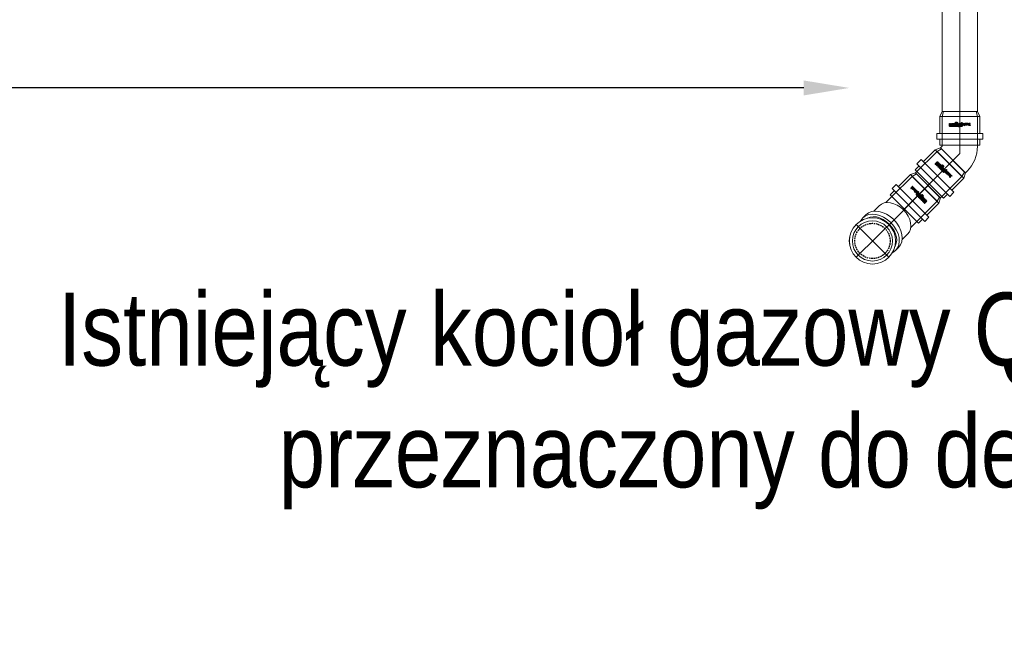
# Model space of a CAD drawing. Header units: centimetres. Extents: x 4745 to 39369, y 17389 to 19524.
# Tile 97 of 188: x 26904 to 27066, y 17976 to 18076. Entities that reach past the tile are written whole.
import ezdxf
from ezdxf import colors
from ezdxf.entities.mleader import LeaderData, LeaderLine
from ezdxf.enums import TextEntityAlignment as Align
from ezdxf.lldxf.tags import DXFTag
from ezdxf.math import Vec2, Vec3

# ---------------------------------------------------------------- set-up
doc = ezdxf.new("R2010")
doc.units = ezdxf.units.CM
doc.linetypes.add('HIDDEN', pattern=[0.375, 0.25, -0.125])
for name, color, linetype, lineweight in [('2DH_PRO_Magnaplast-SDB', 34, 'Continuous', 15), ('CP_AXISKA', 7, 'DASHDOT', 15), ('CP_DETAL', 33, 'Continuous', 9), ('IS_Opis', 250, 'Continuous', 9)]:
    doc.layers.add(name, color=color, linetype=linetype, lineweight=lineweight)
for name, color, linetype in [('3DCPCOLOR124', 152, 'Continuous'), ('3DCPCOLOR242', 242, 'Continuous'), ('cp_hidde', 203, 'HIDDEN'), ('CP_WIPEOUT', 255, 'Continuous')]:
    doc.layers.add(name, color=color, linetype=linetype)
doc.styles.add('CP_ATTR', font='arial.ttf')
doc.styles.add('styl1', font='ARIALN.TTF')
tags = doc.linetypes.add('DASHDOT', pattern=[25.4, 12.7, -6.35, 0, -6.35]).pattern_tags.tags
tags[10:11] = [DXFTag(74, 4), DXFTag(75, 0), DXFTag(340, '0'), DXFTag(46, 1.0), DXFTag(50, 0.0), DXFTag(44, 0.0), DXFTag(45, 0.0)]
tags[8:9] = [DXFTag(74, 4), DXFTag(75, 0), DXFTag(340, '0'), DXFTag(46, 1.0), DXFTag(50, 0.0), DXFTag(44, 0.0), DXFTag(45, 0.0)]
tags[6:7] = [DXFTag(74, 4), DXFTag(75, 0), DXFTag(340, '0'), DXFTag(46, 1.0), DXFTag(50, 0.0), DXFTag(44, 0.0), DXFTag(45, 0.0)]
tags[4:5] = [DXFTag(74, 4), DXFTag(75, 0), DXFTag(340, '0'), DXFTag(46, 1.0), DXFTag(50, 0.0), DXFTag(44, 0.0), DXFTag(45, 0.0)]

# ---------------------------------------------------------------- blocks, each defined once
blk = doc.blocks.new('pdmgn014_okr01')
blk.add_circle((0, 0), 28.6)
blk = doc.blocks.new('pdmgn014_okr02')
blk.add_circle((0, 0), 25)
blk = doc.blocks.new('pdmgn014_wip_cir01')
blk.add_wipeout([(1, 0), (0.966, 0.259), (0.866, 0.5), (0.707, 0.707), (0.5, 0.866), (0.259, 0.966), (0, 1), (-0.259, 0.966), (-0.5, 0.866), (-0.707, 0.707), (-0.866, 0.5), (-0.966, 0.259), (-1, 0), (-0.966, -0.259), (-0.866, -0.5), (-0.707, -0.707), (-0.5, -0.866), (-0.259, -0.966), (0, -1), (0.259, -0.966), (0.5, -0.866), (0.707, -0.707), (0.866, -0.5), (0.966, -0.259)])
blk = doc.blocks.new('pdmgn014_okr02a')
blk.add_arc((25, 0), 25, 90, 270)
blk = doc.blocks.new('pdmgn014_okr01a')
blk.add_arc((28.6, 0), 28.6, 90, 270)
blk = doc.blocks.new('pdmgn014_okr01b')
blk.add_arc((25, 0), 25, 90, 270)
blk = doc.blocks.new('pdmgn014_wip_cir01a')
blk.add_wipeout([(20, 0), (19.32, 5.18), (17.32, 10), (14.14, 14.14), (10, 17.32), (5.18, 19.32), (0, 20), (-5.18, 19.32), (-10, 17.32), (-14.14, 14.14), (-17.32, 10), (-19.32, 5.18), (-20, 0), (-19.32, -5.18), (-17.32, -10), (-14.14, -14.14), (-10, -17.32), (-5.18, -19.32), (0, -20), (5.18, -19.32), (10, -17.32), (14.14, -14.14), (17.32, -10), (19.32, -5.18)])
blk = doc.blocks.new('pdmgn014_wip_cir01b')
blk.add_wipeout([(20, 0), (19.32, 5.18), (17.32, 10), (14.14, 14.14), (10, 17.32), (5.18, 19.32), (0, 20), (-5.18, 19.32), (-10, 17.32), (-14.14, 14.14), (-17.32, 10), (-19.32, 5.18), (-20, 0), (-19.32, -5.18), (-17.32, -10), (-14.14, -14.14), (-10, -17.32), (-5.18, -19.32), (0, -20), (5.18, -19.32), (10, -17.32), (14.14, -14.14), (17.32, -10), (19.32, -5.18)])
blk = doc.blocks.new('pdmgn014_wip_rec01')
blk.add_wipeout([(0, -25), (84.4, -25), (84.4, 25), (0, 25)]).dxf.layer = 'CP_WIPEOUT'
blk = doc.blocks.new('pdmgn014_wip_cir02')
blk.add_wipeout([(1, 0), (0.966, 0.259), (0.866, 0.5), (0.707, 0.707), (0.5, 0.866), (0.259, 0.966), (0, 1), (-0.259, 0.966), (-0.5, 0.866), (-0.707, 0.707), (-0.866, 0.5), (-0.966, 0.259), (-1, 0), (-0.966, -0.259), (-0.866, -0.5), (-0.707, -0.707), (-0.5, -0.866), (-0.259, -0.966), (0, -1), (0.259, -0.966), (0.5, -0.866), (0.707, -0.707), (0.866, -0.5), (0.966, -0.259)])
blk = doc.blocks.new('Pd_mgphtp_0316_fku38v0')
for p, q in [((0.8, 2.9), (0, 2.7)), ((0, -2.7), (0, 2.7)), ((0.8, 2.9), (5.5, 2.9)), ((8.03, 2.9), (5.5, 2.9)), ((0.8, -2.9), (0, -2.7)), ((5.5, -2.9), (0.8, -2.9)), ((5.5, -2.9), (8.03, -2.9))]:
    blk.add_line(p, q)
at = {"layer": 'CP_DETAL'}
blk.add_line((0.8, 2.9), (0.8, -2.9), dxfattribs=at)
at = {"linetype": 'ByBlock', "style": 'CP_ATTR', "flags": 9}
for tag in ['DN', 'WEIGHT', 'MATERIAL', 'DIMS', 'OTHER', 'CHARACTER', 'PRODUCER', 'ORDER-NO', 'PRODUCT-TYPE', 'ARTICLE', 'GROUP', 'NUMBER', 'NAME']:
    blk.add_attdef(tag, text='', height=0.00005, dxfattribs=at).set_placement((0, 0), align=Align.MIDDLE_LEFT)
at = {"layer": 'CP_WIPEOUT', "xscale": 0.11667261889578, "yscale": 0.165}
blk.add_blockref('pdmgn014_wip_cir01a', (8.03, 0), dxfattribs=at)
for p, q in [((8.03, 3.3), (10.65, 3.3)), ((8.03, -3.3), (10.65, -3.3))]:
    blk.add_line(p, q)
at = {"xscale": 0.09333809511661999, "yscale": 0.132}
blk.add_blockref('pdmgn014_okr01b', (5.7, 0), dxfattribs=at)
at = {"layer": 'CP_WIPEOUT', "xscale": 2.68700576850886, "yscale": 3.79999999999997, "zscale": 20}
blk.add_blockref('pdmgn014_wip_cir01', (10.65, 0), dxfattribs=at)
at = {"xscale": 0.09395125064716, "yscale": 0.13286713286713}
for name, p in [('pdmgn014_okr01a', (7.96, 0)), ('pdmgn014_okr01', (11.32, 0))]:
    blk.add_blockref(name, p, dxfattribs=at)
at = {"layer": 'CP_WIPEOUT', "xscale": 0.11667261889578, "yscale": 0.165}
blk.add_blockref('pdmgn014_wip_cir01b', (11.99, 0), dxfattribs=at)
at = {"layer": 'CP_WIPEOUT', "xscale": 0.0079601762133, "yscale": 0.132}
blk.add_blockref('pdmgn014_wip_rec01', (11.32, 0), dxfattribs=at)
for p, q in [((11.32, 3.8), (10.65, 3.8)), ((11.99, 3.3), (11.32, 3.3)), ((12.91, 2.9), (11.99, 2.9)), ((11.99, -2.9), (12.91, -2.9)), ((11.32, -3.8), (10.65, -3.8)), ((11.99, -3.3), (11.32, -3.3))]:
    blk.add_line(p, q)
for name, p, xscale, yscale in [('pdmgn014_okr02a', (8.99, 0), 0.09333809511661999, 0.132), ('pdmgn014_okr02', (11.99, 0), 0.09333809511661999, 0.132), ('pdmgn014_okr01b', (9.94, 0), 0.08202438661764, 0.116)]:
    blk.add_blockref(name, p, dxfattribs=dict(xscale=xscale, yscale=yscale))
at = {"layer": 'CP_WIPEOUT', "xscale": 3.79999999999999, "yscale": 3.79999999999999, "zscale": 20}
blk.add_blockref('pdmgn014_wip_cir02', (12.91, 0), dxfattribs=at)
for radius in [3.8, 3.3]:
    blk.add_circle((12.91, 0), radius)
at = {"layer": 'CP_AXISKA'}
for p, q in [((12.91, 3.8), (12.91, -3.8)), ((16.71, 0), (0, 0))]:
    blk.add_line(p, q, dxfattribs=at)
at = {"layer": 'cp_hidde'}
blk.add_circle((12.91, 0), 2.9, dxfattribs=at)
blk = doc.blocks.new('2dmgn002_logo01')
at = {"layer": '3DCPCOLOR124'}
for p, q in [((1.9, 16.5), (-2.9, 16.5)), ((-2.9, 16.5), (-2.9, 15.5)), ((-4, 7), (-5.1, 7)), ((-5.1, 7), (-5.1, 4.8)), ((-4, 5.1), (-4, 7)), ((-4, 3.8), (1.9, 3.8)), ((1.6, 4.8), (-3.7, 4.8)), ((-2.9, 15.5), (1.6, 15.5)), ((1.6, 14.4), (-2.9, 14.4)), ((-2.9, 14.4), (-2.9, 13.4)), ((-2.9, 13.4), (1.6, 13.4)), ((1.6, 12.3), (-2.9, 12.3)), ((-2.9, 12.3), (-2.9, 11.3)), ((-2.9, 11.3), (1.9, 11.3)), ((-2.9, 9.6), (-2.9, 8.9)), ((-2.9, 8.9), (-1.9, 8.9)), ((1.6, 8.6), (-2.9, 8.6)), ((-2.9, 8.6), (-2.9, 7.5)), ((-2.9, 7.5), (1.9, 7.5)), ((-2.9, 5.9), (-2.9, 5.2)), ((-2.9, 5.2), (-1.9, 5.2)), ((1.9, 3.2), (-2.9, 3.2)), ((-2.9, 3.2), (-2.9, 2.2)), ((-2.9, 2.2), (1.6, 2.2)), ((1.6, 1.1), (-2.9, 1.1)), ((-2.9, 1.1), (-2.9, 0)), ((-2.9, 0), (1.9, 0)), ((1.9, 10.7), (-1.9, 10.7)), ((-1.9, 8.9), (-1.9, 9.4)), ((1.9, 7), (-1.9, 7)), ((-1.9, 5.2), (-1.9, 5.6)), ((-1.6, 9.6), (1.6, 9.6)), ((-1.6, 5.9), (1.6, 5.9)), ((1.9, 15.2), (1.9, 14.7)), ((1.9, 13.1), (1.9, 12.6)), ((1.9, 9.4), (1.9, 8.8)), ((1.9, 5.6), (1.9, 5.1)), ((1.9, 1.9), (1.9, 1.4)), ((2.9, 14.4), (2.9, 15.5)), ((2.9, 12.3), (2.9, 13.4)), ((2.9, 8.6), (2.9, 9.7)), ((2.9, 4.8), (2.9, 5.9)), ((2.9, 2.2), (2.9, 1.1)), ((-2.9, -1.6), (-2.9, -2.3)), ((-2.9, -2.3), (-1.9, -2.3)), ((1.6, -2.6), (-2.9, -2.6)), ((-2.9, -2.6), (-2.9, -3.1)), ((-2.9, -3.1), (-0.8, -3.7)), ((1.9, -0.5), (-1.9, -0.5)), ((-1.9, -2.3), (-1.9, -1.8)), ((-1.6, -1.6), (1.6, -1.6)), ((-0.8, -3.7), (1.9, -3.7)), ((1.9, -1.8), (1.9, -2.4)), ((2.9, -2.6), (2.9, -1.6))]:
    blk.add_line(p, q, dxfattribs=at)
for centre, radius, start, end in [((1.9, 15.5), 1.04, 359.8403, 90), ((-4, 4.8), 1.06, 179.7393, 270), ((-3.7, 5.1), 0.264, 180, 269.9023), ((-1.9, 9.6), 1.07, 90, 180), ((-1.9, 5.9), 1.07, 90, 180), ((-1.6, 9.4), 0.246, 90, 184.1233), ((-1.6, 5.7), 0.246, 90, 184.0475), ((1.6, 15.2), 0.293, 359.5038, 90), ((1.6, 14.7), 0.291, 269.5684, 360), ((1.6, 13.1), 0.293, 359.5231, 90), ((1.6, 12.6), 0.293, 270, 359.9989), ((1.6, 9.4), 0.264, 0, 90), ((1.6, 8.8), 0.264, 270, 359.9349), ((1.6, 5.6), 0.264, 360, 90), ((1.6, 5.1), 0.264, 270, 0.0108), ((1.6, 1.9), 0.264, 0.076, 90), ((1.6, 1.4), 0.264, 270, 359.924), ((1.9, 12.3), 1.04, 270, 0.0193), ((1.9, 9.6), 1.06, 0.4214, 90), ((1.9, 8.6), 1.07, 270.2822, 0), ((1.9, 5.9), 1.06, 360, 90), ((1.9, 4.8), 1.07, 270.2634, 0), ((1.9, 2.2), 1.06, 359.5786, 90), ((1.9, 1.1), 1.07, 270.2875, 359.9985), ((2.3, 14.4), 0.598, 296.5604, 0), ((2.3, 13.4), 0.608, 359.9807, 62.8223), ((-1.9, -1.6), 1.07, 90, 180), ((-1.6, -1.8), 0.246, 90, 184.1125), ((1.6, -1.8), 0.264, 360, 90.0217), ((1.6, -2.4), 0.264, 270, 359.9023), ((1.9, -1.6), 1.06, 359.5786, 90), ((1.9, -2.6), 1.06, 269.7048, 359.9999)]:
    blk.add_arc(centre, radius, start, end, dxfattribs=at)
at = {"layer": '3DCPCOLOR242'}
for p, q in [((-2.7, -3.9), (-4, -3.6)), ((0.1, -4.1), (-3.9, -3)), ((-0.1, -11.3), (-2.3, -10.7)), ((1.1, -7.7), (-1.9, -6.9)), ((-0.2, -15.9), (-1.9, -15.4)), ((1.1, -7.2), (-1.7, -6.4)), ((-1.7, -14.9), (-0.1, -15.3)), ((-0.2, -16), (-0.2, -15.9)), ((1.1, -7.7), (1.3, -7.7)), ((1.2, -16.2), (0.5, -16)), ((0.5, -16), (0.5, -16.3))]:
    blk.add_line(p, q, dxfattribs=at)
for centre, radius, start, end in [((-4.3, -3.1), 0.174, 139.4748, 200.5636), ((-4, -3), 0.481, 201.3248, 240.9013), ((-4.2, -3.2), 0.283, 75.9119, 135.9983), ((-4.2, -3.9), 0.981, 73.8123, 86.5171), ((-3.5, -1.9), 1.69, 243.7383, 254.2465), ((-2.4, -15.6), 0.816, 103.1873, 179.7099), ((-2.2, -15.6), 0.973, 181.2014, 240.279), ((-2.5, -4.5), 0.644, 111.1152, 163.4814), ((-2.1, -4.5), 0.997, 166.5679, 210.0987), ((-2.2, -7.1), 0.892, 155.0132, 214.6021), ((-2.3, -9.2), 0.816, 114.0643, 202.8694), ((-2.4, -10.8), 0.727, 106.1924, 195.3195), ((-2.2, -10.8), 0.883, 195.3773, 250.0682), ((-1.8, -12.7), 1.31, 133.9918, 256.4618), ((-0.6, -3.6), 2.73, 211.3213, 275.0445), ((-2.3, -7.1), 0.818, 103.0323, 153.3127), ((-2.3, -7.3), 0.748, 209.4433, 244.7552), ((-1.6, -8.9), 1.49, 201.6704, 231.3076), ((-2.5, -12), 0.293, 73.8428, 119.965), ((-2.6, -7.3), 0.65, 265.6622, 285.525), ((-2, -10.2), 1.88, 87.1606, 107.9858), ((-2, -4.7), 0.539, 116.6161, 177.0208), ((-1.7, -4.6), 0.806, 185.9288, 229.5909), ((-2.2, -8.1), 1.79, 72.2958, 99.0736), ((-2.1, -7.2), 0.393, 146.9616, 189.5199), ((-2.3, -10.9), 0.21, 72.1488, 182.4676), ((-2.2, -10.9), 0.37, 183.0166, 240.6152), ((-2.5, -11.4), 0.207, 256.8723, 333.1047), ((-1.9, -12.8), 0.636, 127.3644, 245.5528), ((-2.3, -16.8), 1.99, 73.1785, 97.0679), ((-2.2, -15.7), 0.348, 90.0735, 226.6774), ((-2.1, -7.2), 0.357, 74.3202, 141.4853), ((-1.9, -7.1), 0.609, 195.1451, 225.7671), ((-2.5, -7.7), 0.265, 290.2377, 337.5291), ((-2, -9.4), 0.472, 98.7899, 190.5825), ((-1.5, -9.3), 0.981, 191.9389, 227.9356), ((-2.5, -12.1), 0.449, 8.7244, 76.0552), ((-2.6, -16.2), 0.279, 6.2924, 59.4251), ((-2.4, -7.7), 0.183, 21.5725, 49.116), ((-2.4, -11.4), 0.167, 6.0969, 51.2591), ((-2.7, -11.3), 0.433, 342.5093, 1.3278), ((-2.7, -11.7), 0.662, 310.1939, 332.4304), ((-1.9, -4.9), 0.776, 84.807, 112.5283), ((-0.8, -3.6), 2.14, 227.7681, 264.971), ((-2.5, -7.7), 0.249, 338.4303, 15.9164), ((-2.7, -18.5), 3.22, 74.17, 79.8915), ((-0.6, -8), 2.56, 233.5529, 269.0169), ((-2, -13.1), 0.234, 234.8638, 292.3727), ((-1.8, -13.2), 0.719, 250.748, 317.7481), ((-2.3, -8), 1.19, 72.2691, 76.7646), ((-1.8, -10.9), 2.01, 44.3614, 97.334), ((-2, -11.1), 2.72, 40.2365, 88.5461), ((-2.3, -12.7), 0.729, 297.3533, 322.4271), ((-2.1, -7.2), 2.99, 66.1532, 85.5553), ((-3.2, -12.1), 1.85, 323.4917, 337.6276), ((-0.6, -13.1), 0.918, 120.9833, 158.9397), ((-4.6, -11.4), 4.03, 325.4422, 333.8801), ((-0.8, -13), 0.784, 70.6597, 109.7335), ((-0.8, -4.4), 1.34, 263.8725, 286.5282), ((0.3, -13.9), 1.45, 136.2371, 152.793), ((-1.9, -6.3), 2.13, 46.5165, 60.5203), ((-0.6, -13.1), 0.24, 82.5025, 118.5044), ((-0.6, -10), 0.492, 264.1111, 2.3117), ((-0.7, -13.4), 0.557, 329.5041, 78.2517), ((-1.1, -5.4), 0.961, 11.1112, 45.4314), ((-0.6, -5.3), 0.455, 294.1682, 9.8383), ((-0.9, -13.5), 1.23, 313.6171, 74.8695), ((1.1, -14.9), 1.81, 138.3177, 150.3499), ((-0.3, -14.1), 0.179, 156.2477, 208.0662), ((0, -13.9), 0.536, 211.3544, 244.0918), ((-0.4, -5.5), 0.842, 271.3477, 20.708), ((-0.9, -10.1), 0.755, 5.4784, 47.2661), ((-0.1, -14.1), 0.258, 239.0032, 288.6059), ((0.1, -10.3), 1.05, 255.0292, 275.2543), ((0.1, -15), 0.202, 99.2605, 177.5229), ((-21.3, -14), 21.2, 356.5514, 357.4519), ((0.3, -3.8), 0.817, 249.4862, 262.6491), ((-1.3, -5.9), 1.81, 22.396, 45.5071), ((-0.3, -10.2), 0.698, 293.2831, 345.067), ((0, -11.3), 0.454, 64.2567, 85.1843), ((0, -15.4), 0.621, 76.0627, 90.1224), ((-0.1, -4.6), 0.557, 50.0147, 70.9143), ((0.2, -4.3), 0.318, 263.6249, 288.2785), ((-0.9, -10.2), 1.29, 351.8443, 42.4547), ((0, -11.2), 0.401, 23.6929, 71.5015), ((0.2, -11.2), 0.197, 270.9468, 310.5631), ((0.2, -15.1), 0.29, 45.8106, 81.4207), ((0.1, -4.4), 0.288, 10.0108, 50.8567), ((0.2, -4.5), 0.156, 287.1813, 350.1927), ((0, -4.5), 0.37, 349.838, 10.0295), ((0.2, -11.2), 0.243, 323.0875, 22.1003), ((-0.2, -15.3), 0.664, 5.0301, 36.7596), ((9.7, -15), 9.21, 181.6129, 183.265), ((-1.8, -25.8), 10.6, 74.8748, 77.6862), ((0.7, -16.5), 0.942, 56.6561, 73.6716), ((0.6, -8.4), 1.34, 58.7801, 70.7325), ((1.2, -7.5), 0.301, 17.9179, 59.9943), ((1.1, -7.5), 0.33, 314.2018, 5.594), ((1.3, -7.6), 0.133, 265.1659, 303.5871), ((1.1, -16), 0.3, 13.2728, 58.0446), ((1, -15.9), 0.408, 326.7373, 2.2392), ((-2.6, -16.1), 0.301, 251.9271, 357.0444), ((0.5, -16), 0.659, 177.1591, 197.9713), ((0.3, -16.2), 0.401, 190.3294, 250.4785), ((0.2, -16.2), 0.393, 256.6965, 303.221), ((0.3, -16.3), 0.182, 308.0482, 0.8125), ((1.2, -16.1), 0.134, 265.2447, 321.7201)]:
    blk.add_arc(centre, radius, start, end, dxfattribs=at)
blk = doc.blocks.new('2d_mgphtp_0313_517o21o')
for p, q in [((7.89, 6.36), (8.56, 7.04)), ((8.56, 7.04), (13.94, 1.66)), ((8.92, 6.68), (9.59, 7.35)), ((14.25, 2.69), (9.59, 7.35)), ((6.26, 4.03), (8.24, 6.01)), ((7.89, 6.36), (13.26, 0.99)), ((6.26, 4.03), (5.98, 3.18)), ((0.8, 2.9), (0, 2.7)), ((0, -2.7), (0, 2.7)), ((0.8, 2.9), (5.5, 2.9)), ((5.7, 2.9), (5.5, 2.9)), ((5.7, 2.9), (5.98, 3.18)), ((13.26, 0.99), (13.94, 1.66)), ((13.58, 2.02), (14.25, 2.69)), ((10.93, -0.64), (12.91, 1.34)), ((9.8, -1.2), (10.08, -0.92)), ((10.93, -0.64), (10.08, -0.92)), ((0.8, -2.9), (0, -2.7)), ((5.5, -2.9), (0.8, -2.9)), ((5.7, -2.9), (5.5, -2.9))]:
    blk.add_line(p, q)
blk.add_arc((5.7, 2.9), 5.8, 270, 315)
at = {"layer": 'CP_AXISKA'}
for p, q in [((11.92, 5.02), (6.9, 0)), ((6.9, 0), (0, 0))]:
    blk.add_line(p, q, dxfattribs=at)
at = {"layer": 'CP_DETAL'}
for p, q in [((6.26, 4.03), (10.93, -0.64)), ((0.8, 2.9), (0.8, -2.9)), ((5.98, 3.18), (10.08, -0.92)), ((10.08, -0.92), (5.98, 3.18))]:
    blk.add_line(p, q, dxfattribs=at)
at = {"xscale": 0.09150326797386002, "yscale": 0.10133333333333, "rotation": 45}
blk.add_blockref('2dmgn002_logo01', (9.59, 2.69), dxfattribs=at)
at = {"linetype": 'ByBlock', "style": 'CP_ATTR', "flags": 9}
for tag in ['DN', 'WEIGHT', 'MATERIAL', 'DIMS', 'OTHER', 'CHARACTER', 'PRODUCER', 'ORDER-NO', 'PRODUCT-TYPE', 'ARTICLE', 'GROUP', 'NUMBER', 'NAME']:
    blk.add_attdef(tag, text='', height=0.00005, dxfattribs=at).set_placement((0, -2.9), align=Align.MIDDLE_LEFT)
blk = doc.blocks.new('2dmgn001_logo01')
at = {"layer": '3DCPCOLOR124'}
for p, q in [((1.9, 16.5), (-2.9, 16.5)), ((-2.9, 16.5), (-2.9, 15.5)), ((-4, 7), (-5.1, 7)), ((-5.1, 7), (-5.1, 4.8)), ((-4, 5.1), (-4, 7)), ((-4, 3.8), (1.9, 3.8)), ((1.6, 4.8), (-3.7, 4.8)), ((-2.9, 15.5), (1.6, 15.5)), ((1.6, 14.4), (-2.9, 14.4)), ((-2.9, 14.4), (-2.9, 13.4)), ((-2.9, 13.4), (1.6, 13.4)), ((1.6, 12.3), (-2.9, 12.3)), ((-2.9, 12.3), (-2.9, 11.3)), ((-2.9, 11.3), (1.9, 11.3)), ((-2.9, 9.6), (-2.9, 8.9)), ((-2.9, 8.9), (-1.9, 8.9)), ((1.6, 8.6), (-2.9, 8.6)), ((-2.9, 8.6), (-2.9, 7.5)), ((-2.9, 7.5), (1.9, 7.5)), ((-2.9, 5.9), (-2.9, 5.2)), ((-2.9, 5.2), (-1.9, 5.2)), ((1.9, 3.2), (-2.9, 3.2)), ((-2.9, 3.2), (-2.9, 2.2)), ((-2.9, 2.2), (1.6, 2.2)), ((1.6, 1.1), (-2.9, 1.1)), ((-2.9, 1.1), (-2.9, 0)), ((-2.9, 0), (1.9, 0)), ((1.9, 10.7), (-1.9, 10.7)), ((-1.9, 8.9), (-1.9, 9.4)), ((1.9, 7), (-1.9, 7)), ((-1.9, 5.2), (-1.9, 5.6)), ((-1.6, 9.6), (1.6, 9.6)), ((-1.6, 5.9), (1.6, 5.9)), ((1.9, 15.2), (1.9, 14.7)), ((1.9, 13.1), (1.9, 12.6)), ((1.9, 9.4), (1.9, 8.8)), ((1.9, 5.6), (1.9, 5.1)), ((1.9, 1.9), (1.9, 1.4)), ((2.9, 14.4), (2.9, 15.5)), ((2.9, 12.3), (2.9, 13.4)), ((2.9, 8.6), (2.9, 9.7)), ((2.9, 4.8), (2.9, 5.9)), ((2.9, 2.2), (2.9, 1.1)), ((-2.9, -1.6), (-2.9, -2.3)), ((-2.9, -2.3), (-1.9, -2.3)), ((1.6, -2.6), (-2.9, -2.6)), ((-2.9, -2.6), (-2.9, -3.1)), ((-2.9, -3.1), (-0.8, -3.7)), ((1.9, -0.5), (-1.9, -0.5)), ((-1.9, -2.3), (-1.9, -1.8)), ((-1.6, -1.6), (1.6, -1.6)), ((-0.8, -3.7), (1.9, -3.7)), ((1.9, -1.8), (1.9, -2.4)), ((2.9, -2.6), (2.9, -1.6))]:
    blk.add_line(p, q, dxfattribs=at)
for centre, radius, start, end in [((1.9, 15.5), 1.04, 359.8403, 90), ((-4, 4.8), 1.06, 179.7393, 270), ((-3.7, 5.1), 0.264, 180, 269.9023), ((-1.9, 9.6), 1.07, 90, 180), ((-1.9, 5.9), 1.07, 90, 180), ((-1.6, 9.4), 0.246, 90, 184.1233), ((-1.6, 5.7), 0.246, 90, 184.0475), ((1.6, 15.2), 0.293, 359.5038, 90), ((1.6, 14.7), 0.291, 269.5684, 360), ((1.6, 13.1), 0.293, 359.5231, 90), ((1.6, 12.6), 0.293, 270, 359.9989), ((1.6, 9.4), 0.264, 0, 90), ((1.6, 8.8), 0.264, 270, 359.9349), ((1.6, 5.6), 0.264, 360, 90), ((1.6, 5.1), 0.264, 270, 0.0108), ((1.6, 1.9), 0.264, 0.076, 90), ((1.6, 1.4), 0.264, 270, 359.924), ((1.9, 12.3), 1.04, 270, 0.0193), ((1.9, 9.6), 1.06, 0.4214, 90), ((1.9, 8.6), 1.07, 270.2822, 0), ((1.9, 5.9), 1.06, 360, 90), ((1.9, 4.8), 1.07, 270.2634, 0), ((1.9, 2.2), 1.06, 359.5786, 90), ((1.9, 1.1), 1.07, 270.2875, 359.9985), ((2.3, 14.4), 0.598, 296.5604, 0), ((2.3, 13.4), 0.608, 359.9807, 62.8223), ((-1.9, -1.6), 1.07, 90, 180), ((-1.6, -1.8), 0.246, 90, 184.1125), ((1.6, -1.8), 0.264, 360, 90.0217), ((1.6, -2.4), 0.264, 270, 359.9023), ((1.9, -1.6), 1.06, 359.5786, 90), ((1.9, -2.6), 1.06, 269.7048, 359.9999)]:
    blk.add_arc(centre, radius, start, end, dxfattribs=at)
at = {"layer": '3DCPCOLOR242'}
for p, q in [((-2.7, -3.9), (-4, -3.6)), ((0.1, -4.1), (-3.9, -3)), ((-0.1, -11.3), (-2.3, -10.7)), ((1.1, -7.7), (-1.9, -6.9)), ((-0.2, -15.9), (-1.9, -15.4)), ((1.1, -7.2), (-1.7, -6.4)), ((-1.7, -14.9), (-0.1, -15.3)), ((1.1, -7.7), (1.3, -7.7)), ((-0.2, -16), (-0.2, -15.9)), ((1.2, -16.2), (0.5, -16)), ((0.5, -16), (0.5, -16.3))]:
    blk.add_line(p, q, dxfattribs=at)
for centre, radius, start, end in [((-4.3, -3.1), 0.174, 139.4748, 200.5636), ((-4, -3), 0.481, 201.3248, 240.9013), ((-4.2, -3.2), 0.283, 75.9119, 135.9983), ((-4.2, -3.9), 0.981, 73.8123, 86.5171), ((-3.5, -1.9), 1.69, 243.7383, 254.2465), ((-2.4, -15.6), 0.816, 103.1873, 179.7099), ((-2.2, -15.6), 0.973, 181.2014, 240.279), ((-2.5, -4.5), 0.644, 111.1152, 163.4814), ((-2.1, -4.5), 0.997, 166.5679, 210.0987), ((-2.2, -7.1), 0.892, 155.0132, 214.6021), ((-2.3, -9.2), 0.816, 114.0643, 202.8694), ((-2.4, -10.8), 0.727, 106.1924, 195.3195), ((-2.2, -10.8), 0.883, 195.3773, 250.0682), ((-1.8, -12.7), 1.31, 133.9918, 256.4618), ((-0.6, -3.6), 2.73, 211.3213, 275.0445), ((-2.3, -7.1), 0.818, 103.0323, 153.3127), ((-2.3, -7.3), 0.748, 209.4433, 244.7552), ((-1.6, -8.9), 1.49, 201.6704, 231.3076), ((-2.5, -12), 0.293, 73.8428, 119.965), ((-2.6, -7.3), 0.65, 265.6622, 285.525), ((-2, -10.2), 1.88, 87.1606, 107.9858), ((-2, -4.7), 0.539, 116.6161, 177.0208), ((-1.7, -4.6), 0.806, 185.9288, 229.5909), ((-2.2, -8.1), 1.79, 72.2958, 99.0736), ((-2.1, -7.2), 0.393, 146.9616, 189.5199), ((-2.3, -10.9), 0.21, 72.1488, 182.4676), ((-2.2, -10.9), 0.37, 183.0166, 240.6152), ((-2.5, -11.4), 0.207, 256.8723, 333.1047), ((-1.9, -12.8), 0.636, 127.3644, 245.5528), ((-2.3, -16.8), 1.99, 73.1785, 97.0679), ((-2.2, -15.7), 0.348, 90.0735, 226.6774), ((-2.1, -7.2), 0.357, 74.3202, 141.4853), ((-1.9, -7.1), 0.609, 195.1451, 225.7671), ((-2.5, -7.7), 0.265, 290.2377, 337.5291), ((-2, -9.4), 0.472, 98.7899, 190.5825), ((-1.5, -9.3), 0.981, 191.9389, 227.9356), ((-2.5, -12.1), 0.449, 8.7244, 76.0552), ((-2.4, -7.7), 0.183, 21.5725, 49.116), ((-2.4, -11.4), 0.167, 6.0969, 51.2591), ((-2.7, -11.3), 0.433, 342.5093, 1.3278), ((-2.7, -11.7), 0.662, 310.1939, 332.4304), ((-1.9, -4.9), 0.776, 84.807, 112.5283), ((-0.8, -3.6), 2.14, 227.7681, 264.971), ((-2.5, -7.7), 0.249, 338.4303, 15.9164), ((-2.7, -18.5), 3.22, 74.17, 79.8915), ((-0.6, -8), 2.56, 233.5529, 269.0169), ((-2, -13.1), 0.234, 234.8638, 292.3727), ((-1.8, -13.2), 0.719, 250.748, 317.7481), ((-2.3, -8), 1.19, 72.2691, 76.7646), ((-1.8, -10.9), 2.01, 44.3614, 97.334), ((-2, -11.1), 2.72, 40.2365, 88.5461), ((-2.3, -12.7), 0.729, 297.3533, 322.4271), ((-2.1, -7.2), 2.99, 66.1532, 85.5553), ((-3.2, -12.1), 1.85, 323.4917, 337.6276), ((-0.6, -13.1), 0.918, 120.9833, 158.9397), ((-4.6, -11.4), 4.03, 325.4422, 333.8801), ((-0.8, -13), 0.784, 70.6597, 109.7335), ((-0.8, -4.4), 1.34, 263.8725, 286.5282), ((0.3, -13.9), 1.45, 136.2371, 152.793), ((-1.9, -6.3), 2.13, 46.5165, 60.5203), ((-0.6, -13.1), 0.24, 82.5025, 118.5044), ((-0.6, -10), 0.492, 264.1111, 2.3117), ((-0.7, -13.4), 0.557, 329.5041, 78.2517), ((-1.1, -5.4), 0.961, 11.1112, 45.4314), ((-0.6, -5.3), 0.455, 294.1682, 9.8383), ((-0.9, -13.5), 1.23, 313.6171, 74.8695), ((1.1, -14.9), 1.81, 138.3177, 150.3499), ((-0.3, -14.1), 0.179, 156.2477, 208.0662), ((0, -13.9), 0.536, 211.3544, 244.0918), ((-0.4, -5.5), 0.842, 271.3477, 20.708), ((-0.9, -10.1), 0.755, 5.4784, 47.2661), ((-0.1, -14.1), 0.258, 239.0032, 288.6059), ((0.1, -10.3), 1.05, 255.0292, 275.2543), ((0.1, -15), 0.202, 99.2605, 177.5229), ((-21.3, -14), 21.2, 356.5514, 357.4519), ((0.3, -3.8), 0.817, 249.4862, 262.6491), ((-1.3, -5.9), 1.81, 22.396, 45.5071), ((-0.3, -10.2), 0.698, 293.2831, 345.067), ((0, -11.3), 0.454, 64.2567, 85.1843), ((0, -15.4), 0.621, 76.0627, 90.1224), ((-0.1, -4.6), 0.557, 50.0147, 70.9143), ((0.2, -4.3), 0.318, 263.6249, 288.2785), ((-0.9, -10.2), 1.29, 351.8443, 42.4547), ((0, -11.2), 0.401, 23.6929, 71.5015), ((0.2, -11.2), 0.197, 270.9468, 310.5631), ((0.2, -15.1), 0.29, 45.8106, 81.4207), ((0.1, -4.4), 0.288, 10.0108, 50.8567), ((0.2, -4.5), 0.156, 287.1813, 350.1927), ((0, -4.5), 0.37, 349.838, 10.0295), ((0.2, -11.2), 0.243, 323.0875, 22.1003), ((-0.2, -15.3), 0.664, 5.0301, 36.7596), ((9.7, -15), 9.21, 181.6129, 183.265), ((-1.8, -25.8), 10.6, 74.8748, 77.6862), ((0.7, -16.5), 0.942, 56.6561, 73.6716), ((0.6, -8.4), 1.34, 58.7801, 70.7325), ((1.2, -7.5), 0.301, 17.9179, 59.9943), ((1.1, -7.5), 0.33, 314.2018, 5.594), ((1.3, -7.6), 0.133, 265.1659, 303.5871), ((1.1, -16), 0.3, 13.2728, 58.0446), ((-2.6, -16.1), 0.301, 251.9271, 357.0444), ((-2.6, -16.2), 0.279, 6.2924, 59.4251), ((0.5, -16), 0.659, 177.1591, 197.9713), ((0.3, -16.2), 0.401, 190.3294, 250.4785), ((0.2, -16.2), 0.393, 256.6965, 303.221), ((0.3, -16.3), 0.182, 308.0482, 0.8125), ((1.2, -16.1), 0.134, 265.2447, 321.7201), ((1, -15.9), 0.408, 326.7373, 2.2392)]:
    blk.add_arc(centre, radius, start, end, dxfattribs=at)
blk = doc.blocks.new('2d_mgphtp_0273_5xu53ph')
for p, q in [((6.6, 3.3), (5.8, 2.9)), ((6.6, 3.3), (9.4, 3.3)), ((9.4, 3.8), (9.4, -3.8)), ((9.4, 3.8), (10.35, 3.8)), ((10.35, 3.8), (10.35, -3.8)), ((10.35, 3.3), (11.3, 3.3)), ((11.3, -3.3), (11.3, 3.3)), ((0, 2.7), (0.8, 2.9)), ((0, 2.7), (0, -2.7)), ((0.8, 2.9), (5.8, 2.9)), ((0, -2.7), (0.8, -2.9)), ((0.8, -2.9), (5.8, -2.9)), ((6.6, -3.3), (5.8, -2.9)), ((6.6, -3.3), (9.4, -3.3)), ((9.4, -3.8), (10.35, -3.8)), ((10.35, -3.3), (11.3, -3.3))]:
    blk.add_line(p, q)
at = {"layer": 'CP_AXISKA'}
blk.add_line((0, 0), (11.3, 0), dxfattribs=at)
at = {"layer": 'CP_DETAL'}
for p, q in [((6.6, 3.3), (6.6, -3.3)), ((0.8, 2.9), (0.8, -2.9)), ((5.8, 2.9), (5.8, -2.9)), ((5.8, -2.9), (5.8, 2.9))]:
    blk.add_line(p, q, dxfattribs=at)
at = {"xscale": 0.09150326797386, "yscale": 0.1027027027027}
blk.add_blockref('2dmgn001_logo01', (8, 0), dxfattribs=at)
at = {"linetype": 'ByBlock', "style": 'CP_ATTR', "flags": 9}
for tag in ['DN', 'WEIGHT', 'MATERIAL', 'DIMS', 'OTHER', 'CHARACTER', 'PRODUCER', 'ORDER-NO', 'PRODUCT-TYPE', 'ARTICLE', 'GROUP', 'NUMBER', 'NAME']:
    blk.add_attdef(tag, text='', height=0.00005, dxfattribs=at).set_placement((0, 0), align=Align.MIDDLE_LEFT)
blk = doc.blocks.new('2d_mgphtp_0270_py3xrg')
for p, q in [((66.5, 3.3), (65.7, 2.9)), ((66.5, 3.3), (69.3, 3.3)), ((69.3, 3.8), (69.3, -3.8)), ((69.3, 3.8), (70.25, 3.8)), ((70.25, 3.8), (70.25, -3.8)), ((70.25, 3.3), (71.2, 3.3)), ((71.2, -3.3), (71.2, 3.3)), ((0, 2.7), (0.8, 2.9)), ((0, 2.7), (0, -2.7)), ((0.8, 2.9), (65.7, 2.9)), ((0, -2.7), (0.8, -2.9)), ((0.8, -2.9), (65.7, -2.9)), ((66.5, -3.3), (65.7, -2.9)), ((66.5, -3.3), (69.3, -3.3)), ((69.3, -3.8), (70.25, -3.8)), ((70.25, -3.3), (71.2, -3.3))]:
    blk.add_line(p, q)
at = {"layer": 'CP_AXISKA'}
blk.add_line((0, 0), (71.2, 0), dxfattribs=at)
at = {"layer": 'CP_DETAL'}
for p, q in [((66.5, 3.3), (66.5, -3.3)), ((0.8, 2.9), (0.8, -2.9)), ((65.7, 2.9), (65.7, -2.9)), ((65.7, -2.9), (65.7, 2.9))]:
    blk.add_line(p, q, dxfattribs=at)
at = {"xscale": 0.09150326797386, "yscale": 0.1027027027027}
blk.add_blockref('2dmgn001_logo01', (67.9, 0), dxfattribs=at)
at = {"linetype": 'ByBlock', "style": 'CP_ATTR', "flags": 9}
for tag in ['DN', 'WEIGHT', 'MATERIAL', 'DIMS', 'OTHER', 'CHARACTER', 'PRODUCER', 'ORDER-NO', 'PRODUCT-TYPE', 'ARTICLE', 'GROUP', 'NUMBER', 'NAME']:
    blk.add_attdef(tag, text='', height=0.00005, dxfattribs=at).set_placement((0, 0), align=Align.MIDDLE_LEFT)

msp = doc.modelspace()

# ---------------------------------------------------------------- block references
at = {"layer": '2DH_PRO_Magnaplast-SDB', "xscale": -1, "rotation": 90}
msp.add_blockref('2d_mgphtp_0270_py3xrg', (27058.59, 18127.05), dxfattribs=at)

# ---------------------------------------------------------------- leaders
at = {"layer": 'IS_Opis'}
ml = msp.add_multileader_mtext('Standard', dxfattribs=at)
ml.set_content('Posadzkę w pomieszczeniu wyłożyć nową okładziną - płytki ceramiczne 30x30 cm w kolorze szarości uzgodnionym z Inwestorem. Całość wypoziomować wg. wskazanych spadków w kierunku wpustu podłogowego.', color=256, style='styl1')
ml.set_leader_properties()
ml.build(insert=Vec2(0, 0))
ml.multileader.update_dxf_attribs({"dogleg_length": 5, "arrow_head_size": 7.5})
ctx = ml.context
ctx.base_point, ctx.char_height, ctx.arrow_head_size, ctx.landing_gap_size, ctx.plane_origin = Vec3(26449.61, 18065.24), 12, 7.5, 5, Vec3(26942.85, 17605.22)
ctx.text_align_type = 2
notes = []
notes.append((ctx, [(0, (1, 1, 0), (26901.8, 18065.24), (-1, 0), 6.77, [(0, [(27040.43, 18065.24)], 0, [])])]))
ctx.mtext.insert, ctx.mtext.width, ctx.mtext.defined_height, ctx.mtext.alignment, ctx.mtext.flow_direction = Vec3(26890.02, 18073), 457.9641, 76.92, 3, 5
ctx.mtext.has_bg_fill, ctx.mtext.bg_color, ctx.mtext.bg_scale_factor, ctx.mtext.bg_transparency, ctx.mtext.use_window_bg_color = 1, -1027028792, 1.5, 0, 1
for ctx, leaders in notes:
    for number, flags, end, landing, length, lines in leaders:
        leader = LeaderData()
        leader.index, (leader.has_last_leader_line, leader.has_dogleg_vector, leader.attachment_direction) = number, flags
        leader.last_leader_point, leader.dogleg_vector, leader.dogleg_length = Vec3(end), Vec3(landing), length
        for number, points, colour, breaks in lines:
            line = LeaderLine()
            line.index, line.vertices, line.color, line.breaks = number, Vec3.list(points), colors.encode_raw_color(colour), breaks
            leader.lines.append(line)
        ctx.leaders.append(leader)

# ---------------------------------------------------------------- next in the draw order: leaders
ml = msp.add_multileader_mtext('Standard', dxfattribs=at)
ml.set_content('\\A1;Istniejący kocioł gazowy Q=500kW przeznaczony do demontażu', color=256, style='styl1')
ml.set_leader_properties()
ml.build(insert=Vec2(0, 0))
ml.multileader.update_dxf_attribs({"dogleg_length": 5, "arrow_head_size": 7.5})
ctx = ml.context
ctx.base_point, ctx.char_height, ctx.arrow_head_size, ctx.landing_gap_size, ctx.plane_origin = Vec3(26906.79, 18023.84), 12, 7.5, 5, Vec3(27131.8, 17807.29)
ctx.text_align_type = 2
notes = []
notes.append((ctx, [(1, (1, 1, 0), (27128.38, 18023.84), (-1, 0), 0.968, [(0, [(27144.43, 18023.84)], 0, [])])]))
ctx.mtext.insert, ctx.mtext.width, ctx.mtext.defined_height, ctx.mtext.alignment, ctx.mtext.flow_direction = Vec3(27122.41, 18031.6), 212.4372, 76.92, 3, 5
ctx.mtext.has_bg_fill, ctx.mtext.bg_color, ctx.mtext.bg_scale_factor, ctx.mtext.bg_transparency, ctx.mtext.use_window_bg_color = 1, -1073741824, 1, 0, 1
for ctx, leaders in notes:
    for number, flags, end, landing, length, lines in leaders:
        leader = LeaderData()
        leader.index, (leader.has_last_leader_line, leader.has_dogleg_vector, leader.attachment_direction) = number, flags
        leader.last_leader_point, leader.dogleg_vector, leader.dogleg_length = Vec3(end), Vec3(landing), length
        for number, points, colour, breaks in lines:
            line = LeaderLine()
            line.index, line.vertices, line.color, line.breaks = number, Vec3.list(points), colors.encode_raw_color(colour), breaks
            leader.lines.append(line)
        ctx.leaders.append(leader)

# ---------------------------------------------------------------- next in the draw order: block references
at = {"layer": '2DH_PRO_Magnaplast-SDB', "rotation": 224.9999999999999}
msp.add_blockref('Pd_mgphtp_0316_fku38v0', (27053.36, 18049.22), dxfattribs=at)

# ---------------------------------------------------------------- next in the draw order: block references
at = {"layer": '2DH_PRO_Magnaplast-SDB', "yscale": -1, "rotation": 270}
msp.add_blockref('2d_mgphtp_0313_517o21o', (27058.59, 18061.35), dxfattribs=at)
at = {"layer": '2DH_PRO_Magnaplast-SDB', "rotation": 225.0000000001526}
msp.add_blockref('2d_mgphtp_0273_5xu53ph', (27057.46, 18053.32), dxfattribs=at)

doc.saveas('drawing.dxf')
